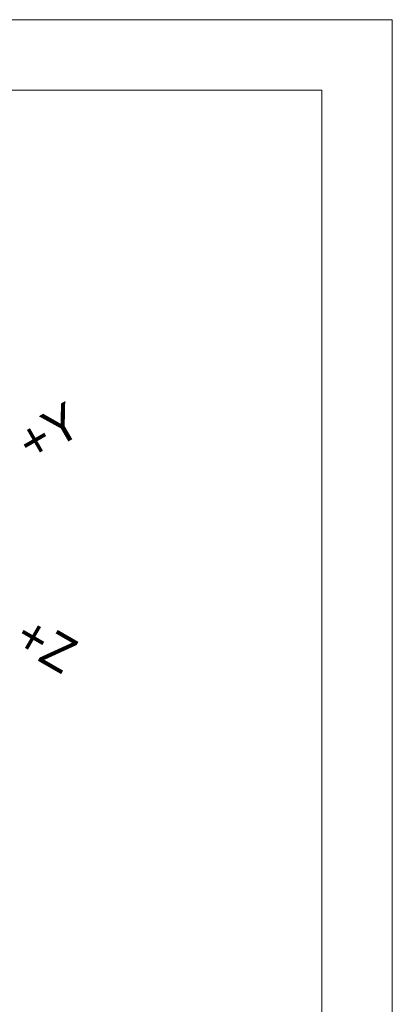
# Model space of a CAD drawing. Header units: millimetres. Extents: x -8713 to 3261, y -18743 to -8704.
# Tile 133 of 133: x 3193 to 3261, y -18379 to -18197. Entities that reach past the tile are written whole.
import ezdxf
from ezdxf.enums import TextEntityAlignment as Align

# ---------------------------------------------------------------- set-up
doc = ezdxf.new("R2010")
doc.units = ezdxf.units.MM
doc.header["$LTSCALE"] = 10
for name, color, linetype, lineweight in [('1轮廓实线层', 7, 'Continuous', 18), ('2细线层', 4, 'Continuous', 13), ('6文字层', 3, 'Continuous', 13), ('图框层', 7, 'Continuous', 18)]:
    doc.layers.add(name, color=color, linetype=linetype, lineweight=lineweight)

# ---------------------------------------------------------------- blocks, each defined once
blk = doc.blocks.new('ZwmFrameMain_3_A4^_^无分区图框^_^landscape')
at = {"layer": '1轮廓实线层'}
for q in [(0, 200), (267, 0)]:
    blk.add_line((267, 200), q, dxfattribs=at)
at = {"layer": '2细线层'}
for q in [(-25, 205), (272, -5)]:
    blk.add_line((272, 205), q, dxfattribs=at)

msp = doc.modelspace()

# ---------------------------------------------------------------- block references
at = {"layer": '图框层', "xscale": 2.6, "yscale": 2.6, "zscale": 2.6}
msp.add_blockref('ZwmFrameMain_3_A4^_^无分区图框^_^landscape', (2554.21, -18730.04), dxfattribs=at)

# ---------------------------------------------------------------- texts
at = {"layer": '6文字层'}
for s, rotation, p in [('+Y', 30, (3193.24, -18275.85)), ('+Z', 330, (3192.99, -18309.58))]:
    msp.add_text(s, height=6.75, rotation=rotation, dxfattribs=at).set_placement(p, align=Align.MIDDLE_LEFT)

doc.saveas('drawing.dxf')
